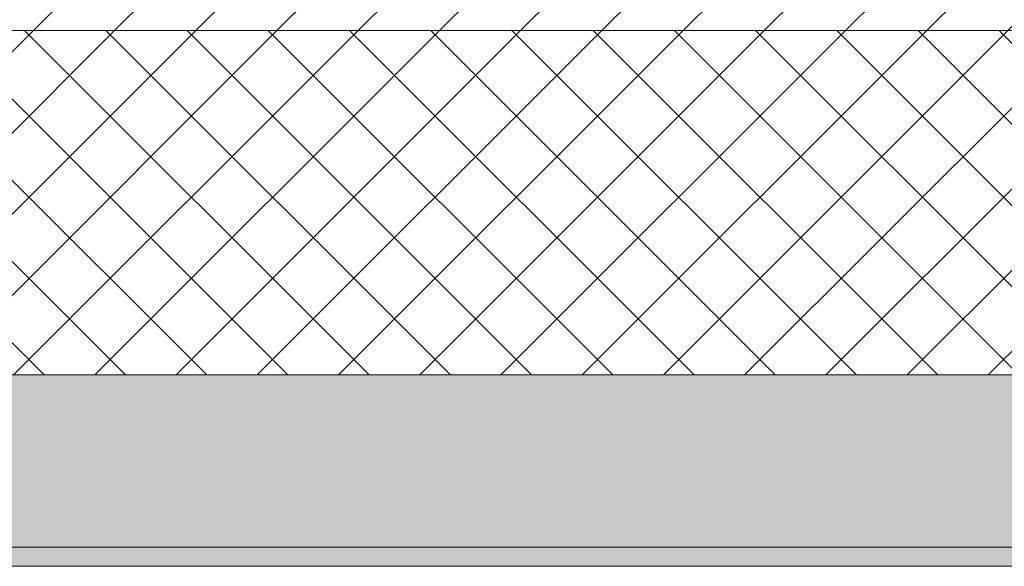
# Model space of a CAD drawing. Header units: millimetres. Extents: x -40968 to 77376, y -17881 to 4746.
# Tile 74 of 256: x -16190 to -15676, y -1699 to -1413. Entities that reach past the tile are written whole.
import ezdxf

# ---------------------------------------------------------------- set-up
doc = ezdxf.new("R2010")
doc.units = ezdxf.units.MM
doc.header["$MEASUREMENT"] = 0
doc.layers.add('12_FAÇ_Façana', color=7, linetype='Continuous')
doc.layers.add('12_FAÇ_Façana_Pluma_Nº__102', color=7, linetype='Continuous', lineweight=5, true_color=0xcccccc)
doc.layers.add('12_FAÇ_Façana_Pluma_Nº__174', color=7, linetype='Continuous', lineweight=13, true_color=0xe4ad2c)
doc.layers.add('12_FAÇ_Façana_Pluma_Nº__2', color=8, linetype='Continuous', lineweight=5)
doc.layers.add('12_FAÇ_Façana_Pluma_Nº__7', color=7, linetype='Continuous', lineweight=5)

# ---------------------------------------------------------------- blocks, each defined once
blk = doc.blocks.new('Muro_12_5', base_point=(-16936.43, -1193.98))
at = {"layer": '12_FAÇ_Façana_Pluma_Nº__102', "linetype": 'Continuous', "lineweight": 0, "true_color": 0xe5e5e5}
for points in [[(-16936.43, -1688.98), (-14135.93, -1688.98), (-14135.93, -1598.98), (-16936.43, -1598.98)], [(-16936.43, -1698.98), (-14135.93, -1698.98), (-14135.93, -1688.98), (-16936.43, -1688.98)]]:
    blk.add_hatch(color=254, dxfattribs=at).paths.add_polyline_path(points)
at = {"layer": '12_FAÇ_Façana_Pluma_Nº__174', "linetype": 'Continuous', "lineweight": 13, "true_color": 0xe4ad2c}
h = blk.add_hatch(dxfattribs=at)
h.set_pattern_fill('SATE_Aislamiento_0005', color=42, style=0, pattern_type=2)
h.set_pattern_definition([(45, (0, 0), (-21.213203, 21.213203), []), (135, (0, 0), (21.213203, 21.213203), [])])
h.paths.add_polyline_path([(-16936.43, -1598.98), (-14135.93, -1598.98), (-14135.93, -1418.98), (-16936.43, -1418.98)])
at = {"layer": '12_FAÇ_Façana_Pluma_Nº__2', "linetype": 'Continuous', "lineweight": 5}
h = blk.add_hatch(dxfattribs=at)
h.set_pattern_fill('Ceramic_0005', color=8, style=0, pattern_type=2)
h.set_pattern_definition([(45, (0, 0), (-21.213203, 21.213203), [])])
h.paths.add_polyline_path([(-16936.43, -1418.98), (-14135.93, -1418.98), (-14135.93, -1203.98), (-16936.43, -1203.98)])
at = {"layer": '12_FAÇ_Façana_Pluma_Nº__7', "color": 7, "linetype": 'Continuous', "lineweight": 5}
for p, q in [((-16936.43, -1418.98), (-14135.93, -1418.98)), ((-16936.43, -1598.98), (-14135.93, -1598.98)), ((-16936.43, -1688.98), (-14135.93, -1688.98))]:
    blk.add_line(p, q, dxfattribs=at)
at = {"layer": '12_FAÇ_Façana_Pluma_Nº__7', "color": 7, "linetype": 'Continuous', "lineweight": 5, "flags": 128}
blk.add_lwpolyline([(-16936.43, -1698.98), (-14135.93, -1698.98)], dxfattribs=at)

msp = doc.modelspace()

# ---------------------------------------------------------------- block references
at = {"layer": '12_FAÇ_Façana', "color": 7, "lineweight": 20}
msp.add_blockref('Muro_12_5', (-16936.43, -1193.98), dxfattribs=at)

doc.saveas('drawing.dxf')
